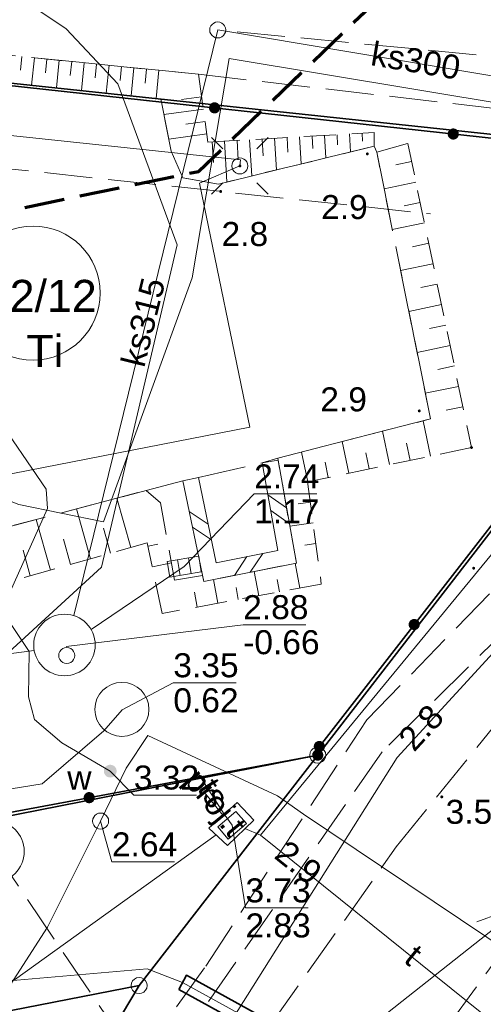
# Model space of a CAD drawing. Extents: x 5459987 to 5506369, y 5959610 to 5991660.
# Tile 29 of 51: x 5462476 to 5462490, y 5972234 to 5972264. Entities that reach past the tile are written whole.
import ezdxf
from ezdxf.enums import TextEntityAlignment as Align

# ---------------------------------------------------------------- set-up
doc = ezdxf.new("R2010")
doc.units = 0
for name, pattern in [('L_0_05', [1.75, 1.25, -0.5]), ('PRZER1-1', [1, 0.5, -0.5]), ('PRZER2-1', [1.5, 1, -0.5]), ('PRZER3-1', [2, 1.5, -0.5])]:
    doc.linetypes.add(name, pattern=pattern)
doc.layers.get('0').update_dxf_attribs({"linetype": 'CONTINUOUS'})
for name, color, linetype, lineweight in [('GEPPGD', 7, 'CONTINUOUS', 18), ('GESDZI', 7, 'CONTINUOUS', 18), ('GESDZI_O', 7, 'CONTINUOUS', 18), ('GESOZN', 7, 'CONTINUOUS', 18), ('GSLDSO', 7, 'CONTINUOUS', 18), ('GSLKOG', 7, 'CONTINUOUS', 35), ('GSPWPN', 7, 'CONTINUOUS', 13), ('GSPWPN_O', 7, 'CONTINUOUS', 13), ('GSSKOA', 7, 'CONTINUOUS', 18), ('GSSZSN', 7, 'CONTINUOUS', 18), ('GULLOB', 7, 'CONTINUOUS', 35), ('GUPELA', 7, 'CONTINUOUS', 18), ('GUPIKP', 7, 'CONTINUOUS', 18), ('GUPIWZ', 7, 'CONTINUOUS', 18), ('GUPPRZ_O', 7, 'CONTINUOUS', 18), ('GUSIKP', 7, 'CONTINUOUS', 18), ('ZAKRES', 3, 'L_0_05', 18)]:
    doc.layers.add(name, color=color, linetype=linetype, lineweight=lineweight)
for name, color, linetype, lineweight, true_color in [('GESUZY', 7, 'CONTINUOUS', 18, 0x008000), ('GESUZY_O', 7, 'CONTINUOUS', 18, 0x008000), ('GULEPR', 1, 'CONTINUOUS', 18, 0xff0000), ('GULGPR', 7, 'CONTINUOUS', 18, 0xbfbf00), ('GULKPR', 7, 'CONTINUOUS', 18, 0x803300), ('GULKPR_O', 7, 'CONTINUOUS', 18, 0x803300), ('GULTPR', 7, 'CONTINUOUS', 18, 0xff9100), ('GULTPR_O', 7, 'CONTINUOUS', 18, 0xff9100), ('GULWPR', 5, 'CONTINUOUS', 18, 0x0000ff), ('GUPKKS', 7, 'CONTINUOUS', 18, 0x803300), ('GUPKSD', 7, 'CONTINUOUS', 18, 0x803300), ('GUPWZA', 5, 'CONTINUOUS', 18, 0x0000ff), ('GUPWZA_O', 5, 'CONTINUOUS', 18, 0x0000ff)]:
    doc.layers.add(name, color=color, linetype=linetype, lineweight=lineweight, true_color=true_color)
doc.styles.add('Arial', font='arial.ttf')

# ---------------------------------------------------------------- blocks, each defined once
blk = doc.blocks.new('GSPWPN1')
blk.add_hatch(color=0).paths.add_polyline_path([(-0.045, 0), (-0.043467, -0.011647), (-0.038971, -0.0225), (-0.03182, -0.03182), (-0.0225, -0.038971), (-0.011647, -0.043467), (0, -0.045), (0.011647, -0.043467), (0.0225, -0.038971), (0.03182, -0.03182), (0.038971, -0.0225), (0.043467, -0.011647), (0.045, 0), (0.043467, 0.011647), (0.038971, 0.0225), (0.03182, 0.03182), (0.0225, 0.038971), (0.011647, 0.043467), (0, 0.045), (-0.011647, 0.043467), (-0.0225, 0.038971), (-0.03182, 0.03182), (-0.038971, 0.0225), (-0.043467, 0.011647)])
blk = doc.blocks.new('GUPIKP1_1')
at = {"color": 0}
blk.add_lwpolyline([(0, 0.25), (0.064705, 0.241481), (0.125, 0.216506), (0.176777, 0.176777), (0.216506, 0.125), (0.241481, 0.064705), (0.25, 0), (0.241481, -0.064705), (0.216506, -0.125), (0.176777, -0.176777), (0.125, -0.216506), (0.064705, -0.241481), (0, -0.25), (-0.064705, -0.241481), (-0.125, -0.216506), (-0.176777, -0.176777), (-0.216506, -0.125), (-0.241481, -0.064705), (-0.25, 0), (-0.241481, 0.064705), (-0.216506, 0.125), (-0.176777, 0.176777), (-0.125, 0.216506), (-0.064705, 0.241481)], close=True, dxfattribs=at)
blk = doc.blocks.new('GUPWZA1')
blk.add_hatch(color=0).paths.add_polyline_path([(-0.2, 0), (-0.193185, -0.051764), (-0.173205, -0.1), (-0.141421, -0.141421), (-0.1, -0.173205), (-0.051764, -0.193185), (0, -0.2), (0.051764, -0.193185), (0.1, -0.173205), (0.141421, -0.141421), (0.173205, -0.1), (0.193185, -0.051764), (0.2, 0), (0.193185, 0.051764), (0.173205, 0.1), (0.141421, 0.141421), (0.1, 0.173205), (0.051764, 0.193185), (0, 0.2), (-0.051764, 0.193185), (-0.1, 0.173205), (-0.141421, 0.141421), (-0.173205, 0.1), (-0.193185, 0.051764)])
blk = doc.blocks.new('GUPIWZ1_1')
at = {"color": 0}
blk.add_lwpolyline([(0, 0.25), (0.064705, 0.241481), (0.125, 0.216506), (0.176777, 0.176777), (0.216506, 0.125), (0.241481, 0.064705), (0.25, 0), (0.241481, -0.064705), (0.216506, -0.125), (0.176777, -0.176777), (0.125, -0.216506), (0.064705, -0.241481), (0, -0.25), (-0.064705, -0.241481), (-0.125, -0.216506), (-0.176777, -0.176777), (-0.216506, -0.125), (-0.241481, -0.064705), (-0.25, 0), (-0.241481, 0.064705), (-0.216506, 0.125), (-0.176777, 0.176777), (-0.125, 0.216506), (-0.064705, 0.241481)], close=True, dxfattribs=at)
blk = doc.blocks.new('GUPKKS1')
at = {"color": 0}
blk.add_lwpolyline([(0.5, -0.25), (-0.5, -0.25), (-0.5, 0.25), (0.5, 0.25)], close=True, dxfattribs=at)
for points in [[(-0.175, -0.25), (-0.175, 0.25)], [(0.175, -0.25), (0.175, 0.25)]]:
    blk.add_lwpolyline(points, dxfattribs=at)
blk = doc.blocks.new('GUPKSD1')
at = {"color": 0}
blk.add_lwpolyline([(0, 0.25), (0.064705, 0.241481), (0.125, 0.216506), (0.176777, 0.176777), (0.216506, 0.125), (0.241481, 0.064705), (0.25, 0), (0.241481, -0.064705), (0.216506, -0.125), (0.176777, -0.176777), (0.125, -0.216506), (0.064705, -0.241481), (0, -0.25), (-0.064705, -0.241481), (-0.125, -0.216506), (-0.176777, -0.176777), (-0.216506, -0.125), (-0.241481, -0.064705), (-0.25, 0), (-0.241481, 0.064705), (-0.216506, 0.125), (-0.176777, 0.176777), (-0.125, 0.216506), (-0.064705, 0.241481)], close=True, dxfattribs=at)
blk = doc.blocks.new('GUPIWZ1_3')
at = {"color": 0}
blk.add_lwpolyline([(0.375, -0.25), (-0.375, -0.25), (-0.375, 0.25), (0.375, 0.25)], close=True, dxfattribs=at)
blk = doc.blocks.new('GEPPGD1_1')
at = {"color": 0}
blk.add_lwpolyline([(0, 0.25), (0.077254, 0.237764), (0.146946, 0.202254), (0.202254, 0.146946), (0.237764, 0.077254), (0.25, 0), (0.237764, -0.077254), (0.202254, -0.146946), (0.146946, -0.202254), (0.077254, -0.237764), (0, -0.25), (-0.077254, -0.237764), (-0.146946, -0.202254), (-0.202254, -0.146946), (-0.237764, -0.077254), (-0.25, 0), (-0.237764, 0.077254), (-0.202254, 0.146946), (-0.146946, 0.202254), (-0.077254, 0.237764)], close=True, dxfattribs=at)
blk = doc.blocks.new('KOLO')
blk.add_hatch(color=0).paths.add_polyline_path([(-0.175, 0), (-0.169037, -0.045293), (-0.151554, -0.0875), (-0.123744, -0.123744), (-0.0875, -0.151554), (-0.045293, -0.169037), (0, -0.175), (0.045293, -0.169037), (0.0875, -0.151554), (0.123744, -0.123744), (0.151554, -0.0875), (0.169037, -0.045293), (0.175, 0), (0.169037, 0.045293), (0.151554, 0.0875), (0.123744, 0.123744), (0.0875, 0.151554), (0.045293, 0.169037), (0, 0.175), (-0.045293, 0.169037), (-0.0875, 0.151554), (-0.123744, 0.123744), (-0.151554, 0.0875), (-0.169037, 0.045293)])
blk = doc.blocks.new('GSLKOG1')
blk.add_hatch(color=0).paths.add_polyline_path([(-0.175, 0), (-0.169037, -0.045293), (-0.151554, -0.0875), (-0.123744, -0.123744), (-0.0875, -0.151554), (-0.045293, -0.169037), (0, -0.175), (0.045293, -0.169037), (0.0875, -0.151554), (0.123744, -0.123744), (0.151554, -0.0875), (0.169037, -0.045293), (0.175, 0), (0.169037, 0.045293), (0.151554, 0.0875), (0.123744, 0.123744), (0.0875, 0.151554), (0.045293, 0.169037), (0, 0.175), (-0.045293, 0.169037), (-0.0875, 0.151554), (-0.123744, 0.123744), (-0.151554, 0.0875), (-0.169037, 0.045293)])
blk = doc.blocks.new('ODTN_1')
at = {"color": 0}
for points in [[(-0.5, -0.25), (0, 0.25)], [(0, -0.25), (0.5, 0.25)]]:
    blk.add_lwpolyline(points, dxfattribs=at)
blk = doc.blocks.new('GSLDSO2')
at = {"color": 0}
blk.add_lwpolyline([(0, 0.25), (0, -0.25)], dxfattribs=at)
blk = doc.blocks.new('GUPELA1')
at = {"color": 0}
blk.add_lwpolyline([(0, 0.25), (0.064705, 0.241481), (0.125, 0.216506), (0.176777, 0.176777), (0.216506, 0.125), (0.241481, 0.064705), (0.25, 0), (0.241481, -0.064705), (0.216506, -0.125), (0.176777, -0.176777), (0.125, -0.216506), (0.064705, -0.241481), (0, -0.25), (-0.064705, -0.241481), (-0.125, -0.216506), (-0.176777, -0.176777), (-0.216506, -0.125), (-0.241481, -0.064705), (-0.25, 0), (-0.241481, 0.064705), (-0.216506, 0.125), (-0.176777, 0.176777), (-0.125, 0.216506), (-0.064705, 0.241481)], close=True, dxfattribs=at)
blk = doc.blocks.new('GUPELA2')
blk.add_hatch(color=0).paths.add_polyline_path([(-0.001087, 0.044987), (0.011881, 0.043403), (0.021281, 0.03965), (0.030065, 0.033482), (0.038133, 0.023893), (0.043117, 0.012881), (0.044986, 0.001113), (0.044323, -0.007777), (0.040557, -0.019497), (0.033417, -0.030138), (0.024849, -0.037517), (0.013788, -0.042836), (0.002013, -0.044955), (-0.00982, -0.043916), (-0.020466, -0.040077), (-0.029541, -0.033946), (-0.036867, -0.025804), (-0.04187, -0.01649), (-0.04461, -0.005909), (-0.044532, 0.006476), (-0.041285, 0.017903), (-0.034764, 0.028574), (-0.024479, 0.03776), (-0.013449, 0.042943)])
at = {"color": 0}
for points in [[(-0.883883, 0.883883), (-0.53033, 0.53033)], [(0.883883, 0.883883), (0.53033, 0.53033)], [(-0.883883, -0.883883), (-0.53033, -0.53033)], [(0.883883, -0.883883), (0.53033, -0.53033)]]:
    blk.add_lwpolyline(points, dxfattribs=at)
blk = doc.blocks.new('SUEP1')
at = {"color": 0}
blk.add_lwpolyline([(-0.75, -0.5), (0.75, 0), (-0.75, 0.5)], dxfattribs=at)

msp = doc.modelspace()

# ---------------------------------------------------------------- linework, layer by layer
at = {"layer": 'GESDZI', "color": 86, "linetype": 'Continuous', "lineweight": 35, "true_color": 0x1a7000, "elevation": 10.22}
for points in [[(5462464.9, 5972151.67), (5462472.7, 5972196.07), (5462523.12, 5972259.37), (5462564.43, 5972288.11), (5462603.85, 5972292.22), (5462653.76, 5972289.26), (5462695.34, 5972286.78), (5462700.13, 5972289.31), (5462695.37, 5972302.27), (5462663.21, 5972300.67), (5462630.84, 5972304.3), (5462587.76, 5972309.16), (5462576.53, 5972310.13), (5462554.27, 5972303.77), (5462552.44, 5972302.79), (5462514.49, 5972273.68), (5462499.09, 5972259.82), (5462484.81, 5972241.37), (5462479.23, 5972234.17), (5462464.73, 5972209.82), (5462457.45, 5972184.44), (5462453.87, 5972157.77)], [(5462360.98, 5972216.97), (5462484.81, 5972241.37), (5462499.09, 5972259.82), (5462446.58, 5972265.43), (5462440.49, 5972275.48), (5462351.94, 5972288.84)]]:
    msp.add_lwpolyline(points, dxfattribs=at)
for points in [[(5462479.74, 5972267.58), (5462462.24, 5972273.68), (5462456.65, 5972282.84), (5462449.39, 5972284.06), (5462444.19, 5972278.84), (5462440.49, 5972275.48), (5462446.58, 5972265.43), (5462499.09, 5972259.82), (5462514.49, 5972273.68), (5462501.99, 5972264.94), (5462483.95, 5972267.08)], [(5462361.56, 5972210.96), (5462432.19, 5972224.99), (5462464.99, 5972231.39), (5462479.23, 5972234.17), (5462484.81, 5972241.37), (5462360.98, 5972216.97), (5462335.22, 5972217.06), (5462276.28, 5972225.17), (5462275.47, 5972219.23), (5462312.97, 5972214.07), (5462334.8, 5972211.07)], [(5462464.99, 5972231.39), (5462471.3, 5972227.41), (5462462.69, 5972210.08), (5462459.04, 5972200.82), (5462456.12, 5972191.3), (5462453.89, 5972181.3), (5462452.51, 5972171.14), (5462452.01, 5972160.32), (5462452.32, 5972150.13), (5462455.34, 5972102.56), (5462457.87, 5972101.97), (5462453.87, 5972157.77), (5462457.45, 5972184.44), (5462464.73, 5972209.82), (5462479.23, 5972234.17)]]:
    msp.add_lwpolyline(points, close=True, dxfattribs=at)
at = {"layer": 'GESDZI_O', "color": 86, "linetype": 'Continuous', "lineweight": 5, "true_color": 0x1a7000}
msp.add_circle((5462475.92, 5972255.809), 2.094, dxfattribs=at)
at = {"layer": 'GESOZN', "color": 252, "linetype": 'Continuous', "lineweight": 18, "elevation": 10.1}
msp.add_lwpolyline([(5462359.45, 5971403.28), (5462357.42, 5971443.6), (5462353.51, 5971465.73), (5462356.74, 5971481.76), (5462360.22, 5971562.85), (5462362.46, 5971623.44), (5462362.24, 5971633.81), (5462361.78, 5971666.54), (5462364.19, 5971706.59), (5462365.27, 5971717.59), (5462366.22, 5971726.74), (5462368.44, 5971742.8), (5462377.1, 5971802.16), (5462377.21, 5971868.04), (5462377.38, 5971905.1), (5462421.07, 5971953.77), (5462459.72, 5972075.93), (5462459.45, 5972086.04), (5462458.58, 5972092.02), (5462453.87, 5972157.77), (5462457.45, 5972184.44), (5462464.73, 5972209.82), (5462479.23, 5972234.17)], dxfattribs=at)
at = {"layer": 'GESUZY', "color": 252, "linetype": 'PRZER1-1', "lineweight": 18, "elevation": 10.08}
for points in [[(5462464.9, 5972151.67), (5462472.7, 5972196.07), (5462523.12, 5972259.37), (5462564.43, 5972288.11), (5462603.85, 5972292.22), (5462642.54, 5972289.925), (5462653.76, 5972289.26), (5462695.34, 5972286.78), (5462700.13, 5972289.31), (5462695.37, 5972302.27), (5462663.21, 5972300.67), (5462644.621, 5972302.755), (5462630.84, 5972304.3), (5462587.76, 5972309.16), (5462576.53, 5972310.13), (5462554.27, 5972303.77), (5462552.44, 5972302.79), (5462514.49, 5972273.68), (5462499.09, 5972259.82), (5462484.81, 5972241.37), (5462479.23, 5972234.17), (5462464.73, 5972209.82), (5462457.45, 5972184.44), (5462453.87, 5972157.77)], [(5462351.94, 5972288.84), (5462440.49, 5972275.48), (5462446.58, 5972265.43), (5462499.09, 5972259.82), (5462484.81, 5972241.37), (5462360.98, 5972216.97)]]:
    msp.add_lwpolyline(points, dxfattribs=at)
for points in [[(5462514.49, 5972273.68), (5462512.871, 5972272.548), (5462501.99, 5972264.94), (5462483.95, 5972267.08), (5462479.74, 5972267.58), (5462462.24, 5972273.68), (5462456.65, 5972282.84), (5462449.39, 5972284.06), (5462444.19, 5972278.84), (5462440.49, 5972275.48), (5462446.58, 5972265.43), (5462499.09, 5972259.82)], [(5462361.56, 5972210.96), (5462368.36, 5972212.311), (5462385.949, 5972215.805), (5462432.19, 5972224.99), (5462464.99, 5972231.39), (5462479.23, 5972234.17), (5462484.81, 5972241.37), (5462360.98, 5972216.97), (5462335.22, 5972217.06), (5462276.28, 5972225.17), (5462275.47, 5972219.23), (5462312.97, 5972214.07), (5462334.8, 5972211.07)], [(5462464.99, 5972231.39), (5462471.3, 5972227.41), (5462462.69, 5972210.08), (5462459.04, 5972200.82), (5462456.12, 5972191.3), (5462453.89, 5972181.3), (5462453.786, 5972180.532), (5462452.51, 5972171.14), (5462452.01, 5972160.32), (5462452.32, 5972150.13), (5462455.34, 5972102.56), (5462457.87, 5972101.97), (5462453.87, 5972157.77), (5462457.45, 5972184.44), (5462464.73, 5972209.82), (5462479.23, 5972234.17)]]:
    msp.add_lwpolyline(points, close=True, dxfattribs=at)
at = {"layer": 'GSLDSO', "color": 252, "linetype": 'Continuous', "lineweight": 18, "elevation": 10.18}
for points in [[(5462480.594, 5972249.939), (5462481.25, 5972246.795), (5462484.142, 5972247.37), (5462483.57, 5972250.589)], [(5462481.083, 5972250.041), (5462481.638, 5972247.382), (5462483.564, 5972247.765), (5462483.077, 5972250.501)]]:
    msp.add_lwpolyline(points, dxfattribs=at)
at = {"layer": 'GSLKOG', "color": 252, "linetype": 'Continuous', "lineweight": 35, "elevation": 10.18}
for points in [[(5462484.86, 5972241.64), (5462495.39, 5972255.18), (5462494.23, 5972260.21), (5462446.58, 5972265.43), (5462440.4, 5972275.32)], [(5462463.163, 5972237.339), (5462484.81, 5972241.37)]]:
    msp.add_lwpolyline(points, dxfattribs=at)
at = {"layer": 'GSSKOA', "color": 252, "linetype": 'PRZER3-1', "lineweight": 18, "elevation": 10.18}
for points in [[(5462463.85, 5972334.244), (5462461.739, 5972326.531), (5462459.757, 5972317.565), (5462457.07, 5972304.717), (5462455.508, 5972296.992), (5462450.172, 5972286.173), (5462448.418, 5972277.634), (5462447.974, 5972275.607), (5462447.591, 5972274.848), (5462459.868, 5972267.749), (5462464.75, 5972264.2), (5462469.898, 5972263.763), (5462481.086, 5972262.646), (5462491.86, 5972261.4), (5462495.89, 5972261.1), (5462497.88, 5972260.48), (5462499.01, 5972259.46), (5462499.83, 5972258.19), (5462500.34, 5972257.01), (5462500.44, 5972255.97), (5462500.31, 5972254.96), (5462499.62, 5972253.4), (5462510.99, 5972264.79)], [(5462458.91, 5972169.69), (5462460.4, 5972180.4), (5462462.04, 5972187.83), (5462463.16, 5972192.22), (5462464.34, 5972195.85), (5462466.43, 5972201.53), (5462468.91, 5972207.94), (5462473.32, 5972217), (5462476.51, 5972222.96), (5462477.783, 5972224.815), (5462483.334, 5972232.939), (5462487.26, 5972238.5), (5462490.92, 5972243.02), (5462494.08, 5972246.77), (5462499.62, 5972253.4), (5462510.99, 5972264.79), (5462513.02, 5972266.39), (5462514.13, 5972266.77), (5462519.76, 5972271.67), (5462521.19, 5972272.64), (5462530.96, 5972280.47), (5462540.96, 5972287.78)], [(5462456.122, 5972236.344), (5462462.033, 5972237.536), (5462463.281, 5972237.787), (5462462.742, 5972241.28), (5462462.57, 5972243.277), (5462463.736, 5972245.029), (5462465.174, 5972245.87), (5462479.453, 5972249.642), (5462480.594, 5972249.939), (5462481.083, 5972250.041), (5462483.077, 5972250.501), (5462483.562, 5972250.648), (5462488.332, 5972251.874), (5462486.652, 5972260.211), (5462486.572, 5972260.395), (5462481.707, 5972259.215), (5462480.593, 5972259.408), (5462480.229, 5972260.245), (5462479.908, 5972261.869), (5462462.715, 5972263.709), (5462446.58, 5972265.43), (5462433.634, 5972274.353), (5462424.681, 5972275.718), (5462415.467, 5972277.078)]]:
    msp.add_lwpolyline(points, dxfattribs=at)
at = {"layer": 'GSSZSN', "color": 252, "linetype": 'PRZER2-1', "lineweight": 18, "elevation": 10.06}
msp.add_lwpolyline([(5462462.715, 5972263.709), (5462469.898, 5972263.763), (5462481.086, 5972262.646), (5462481.382, 5972260.524), (5462486.572, 5972260.823), (5462486.572, 5972260.395), (5462481.707, 5972259.215), (5462480.593, 5972259.408), (5462480.229, 5972260.245), (5462479.908, 5972261.869)], close=True, dxfattribs=at)
at = {"layer": 'GSSZSN', "color": 252, "linetype": 'Continuous', "lineweight": 18, "elevation": 10.06}
for points in [[(5462475.571, 5972263.197), (5462475.528, 5972262.77)], [(5462475.96, 5972263.158), (5462475.874, 5972262.301)], [(5462476.349, 5972263.119), (5462476.306, 5972262.689)], [(5462476.738, 5972263.08), (5462476.651, 5972262.218)], [(5462477.126, 5972263.041), (5462477.083, 5972262.609)], [(5462477.515, 5972263.003), (5462477.429, 5972262.135)], [(5462477.904, 5972262.964), (5462477.861, 5972262.528)], [(5462478.293, 5972262.925), (5462478.206, 5972262.051)], [(5462478.682, 5972262.886), (5462478.638, 5972262.448)], [(5462479.071, 5972262.847), (5462478.983, 5972261.968)], [(5462479.46, 5972262.809), (5462479.416, 5972262.368)], [(5462479.849, 5972262.77), (5462479.76, 5972261.885)], [(5462481.184, 5972261.942), (5462480.556, 5972261.855)], [(5462481.238, 5972261.555), (5462480.004, 5972261.383)], [(5462481.292, 5972261.168), (5462480.686, 5972261.084)], [(5462481.346, 5972260.781), (5462480.156, 5972260.615)], [(5462481.512, 5972260.531), (5462481.55, 5972259.884)], [(5462481.902, 5972260.554), (5462481.976, 5972259.28)], [(5462482.293, 5972260.576), (5462482.327, 5972259.975)], [(5462482.683, 5972260.599), (5462482.748, 5972259.468)], [(5462483.073, 5972260.621), (5462483.103, 5972260.091)], [(5462483.463, 5972260.644), (5462483.52, 5972259.655)], [(5462483.853, 5972260.666), (5462483.88, 5972260.207)], [(5462484.243, 5972260.689), (5462484.292, 5972259.842)], [(5462484.633, 5972260.711), (5462484.656, 5972260.323)], [(5462485.024, 5972260.734), (5462485.064, 5972260.029)], [(5462485.414, 5972260.757), (5462485.432, 5972260.44)], [(5462485.804, 5972260.779), (5462485.836, 5972260.216)], [(5462486.194, 5972260.802), (5462486.208, 5972260.556)], [(5462487.74, 5972259.915), (5462487.247, 5972259.812)], [(5462487.874, 5972259.277), (5462486.882, 5972259.069)], [(5462488.008, 5972258.638), (5462487.509, 5972258.534)], [(5462488.141, 5972258), (5462487.139, 5972257.79)], [(5462488.275, 5972257.362), (5462487.772, 5972257.256)], [(5462488.409, 5972256.723), (5462487.397, 5972256.512)], [(5462488.542, 5972256.085), (5462488.034, 5972255.979)], [(5462488.676, 5972255.447), (5462487.655, 5972255.233)], [(5462488.81, 5972254.808), (5462488.297, 5972254.701)], [(5462488.943, 5972254.17), (5462487.913, 5972253.954)], [(5462489.077, 5972253.532), (5462488.559, 5972253.423)], [(5462489.211, 5972252.893), (5462488.17, 5972252.675)], [(5462489.344, 5972252.255), (5462488.822, 5972252.146)], [(5462488.331, 5972250.713), (5462488.1, 5972251.815)], [(5462487.055, 5972250.446), (5462486.836, 5972251.49)], [(5462485.778, 5972250.178), (5462485.571, 5972251.165)], [(5462487.693, 5972250.579), (5462487.58, 5972251.116)], [(5462484.501, 5972249.911), (5462484.307, 5972250.84)], [(5462486.416, 5972250.312), (5462486.31, 5972250.82)], [(5462485.14, 5972250.044), (5462485.039, 5972250.523)], [(5462478.97, 5972247.86), (5462478.535, 5972249.4)], [(5462484.579, 5972249.271), (5462484.201, 5972249.22)], [(5462477.714, 5972247.506), (5462477.274, 5972249.066)], [(5462476.459, 5972247.152), (5462476.013, 5972248.733)], [(5462483.938, 5972248.527), (5462484.666, 5972248.624)], [(5462478.342, 5972247.683), (5462478.123, 5972248.458)], [(5462477.087, 5972247.329), (5462476.865, 5972248.114)], [(5462479.511, 5972247.895), (5462479.817, 5972247.959)], [(5462484.752, 5972247.978), (5462484.402, 5972247.931)], [(5462475.831, 5972246.974), (5462475.607, 5972247.77)], [(5462479.645, 5972247.257), (5462480.24, 5972247.381)], [(5462484.252, 5972246.59), (5462484.109, 5972247.363)], [(5462482.969, 5972246.352), (5462482.829, 5972247.109)], [(5462481.687, 5972246.115), (5462481.55, 5972246.854)], [(5462483.611, 5972246.471), (5462483.54, 5972246.854)], [(5462481.046, 5972245.996), (5462480.96, 5972246.461)], [(5462482.328, 5972246.234), (5462482.259, 5972246.608)]]:
    msp.add_lwpolyline(points, dxfattribs=at)
at = {"layer": 'GSSZSN', "color": 252, "linetype": 'PRZER2-1', "lineweight": 18, "elevation": 10.06}
msp.add_lwpolyline([(5462465.174, 5972245.87), (5462479.453, 5972249.642), (5462479.898, 5972249.25), (5462480.34, 5972246.837), (5462481.211, 5972246.982), (5462481.25, 5972246.795), (5462484.142, 5972247.37), (5462483.562, 5972250.648), (5462488.332, 5972251.874), (5462486.652, 5972260.211), (5462487.622, 5972260.48), (5462489.611, 5972250.981), (5462484.493, 5972249.909), (5462484.922, 5972246.714), (5462479.95, 5972245.794), (5462479.488, 5972248.006), (5462465.187, 5972243.972)], dxfattribs=at)
at = {"layer": 'GULEPR', "color": 1, "linetype": 'Continuous', "lineweight": 18, "true_color": 0xff0000, "elevation": 10.14}
for points in [[(5462468.83, 5972345.16), (5462464.35, 5972325.18), (5462458.51, 5972297.87), (5462455, 5972282.22), (5462453.17, 5972273.5), (5462461.11, 5972264.3), (5462467.4, 5972255.77), (5462471.26, 5972250.87), (5462475.48, 5972249.2), (5462478.12, 5972248.66), (5462480.89, 5972256.28), (5462482.04, 5972263.14), (5462493.83, 5972261.18), (5462494.56, 5972261.55), (5462504.27, 5972269.81), (5462513.85, 5972277.78), (5462522.49, 5972284.94), (5462533.64, 5972292.19), (5462543.66, 5972298.78)], [(5462468.83, 5972345.16), (5462464.35, 5972325.18), (5462458.51, 5972297.87), (5462455, 5972282.22), (5462453.17, 5972273.5), (5462461.11, 5972264.3), (5462467.4, 5972255.77), (5462471.26, 5972250.87), (5462475.48, 5972249.2), (5462478.12, 5972248.66), (5462480.89, 5972256.28), (5462482.04, 5972263.14), (5462493.83, 5972261.18), (5462494.56, 5972261.55), (5462504.27, 5972269.81), (5462513.85, 5972277.78), (5462522.49, 5972284.94), (5462533.64, 5972292.19), (5462543.66, 5972298.78)], [(5462475.16, 5972244.59), (5462478.06, 5972247.24), (5462480.42, 5972257.32), (5462478.57, 5972262.35), (5462476.95, 5972264.06), (5462467.57, 5972270.37), (5462460.93, 5972274.93), (5462459.13, 5972276.64), (5462457.27, 5972279.73), (5462456.56, 5972282.69), (5462456.66, 5972285.75), (5462461.07, 5972304.59), (5462464.49, 5972322.67), (5462468.75, 5972337.6)], [(5462475.16, 5972244.59), (5462478.06, 5972247.24), (5462480.42, 5972257.32), (5462478.57, 5972262.35), (5462476.95, 5972264.06), (5462467.57, 5972270.37), (5462460.93, 5972274.93), (5462459.13, 5972276.64), (5462457.27, 5972279.73), (5462456.56, 5972282.69), (5462456.66, 5972285.75), (5462461.07, 5972304.59), (5462464.49, 5972322.67), (5462468.75, 5972337.6)], [(5462471.06, 5972220.73), (5462522.195, 5972261.149), (5462564.25, 5972287.859), (5462603.754, 5972291.955), (5462636.144, 5972287.306), (5462663.052, 5972286.896), (5462691.01, 5972286.76)], [(5462471.06, 5972220.73), (5462522.195, 5972261.149), (5462564.25, 5972287.859), (5462603.754, 5972291.955), (5462636.144, 5972287.306), (5462663.052, 5972286.896), (5462691.01, 5972286.76)], [(5462465.25, 5972233.02), (5462474.31, 5972233.11), (5462481.61, 5972232.26), (5462487.29, 5972241.3), (5462492.7, 5972247.2), (5462494.37, 5972249.05), (5462494.72, 5972249.19), (5462498.25, 5972253.15), (5462501.3, 5972256.35), (5462510.41, 5972264.88), (5462518.73, 5972256.61), (5462522.11, 5972261.03)], [(5462465.25, 5972233.02), (5462474.31, 5972233.11), (5462481.61, 5972232.26), (5462487.29, 5972241.3), (5462492.7, 5972247.2), (5462494.37, 5972249.05), (5462494.72, 5972249.19), (5462498.25, 5972253.15), (5462501.3, 5972256.35), (5462510.41, 5972264.88), (5462518.73, 5972256.61), (5462522.11, 5972261.03)], [(5462450.91, 5972262.31), (5462454.27, 5972262.95), (5462482.4, 5972259.97), (5462482.38, 5972259.78), (5462481.12, 5972259.24), (5462482.69, 5972251.62), (5462461.01, 5972247.38), (5462462.57, 5972240.18)], [(5462450.91, 5972262.31), (5462454.27, 5972262.95), (5462482.4, 5972259.97), (5462482.38, 5972259.78), (5462481.12, 5972259.24), (5462482.69, 5972251.62), (5462461.01, 5972247.38), (5462462.57, 5972240.18)], [(5462448.56, 5972227.63), (5462448.89, 5972228.44), (5462451.68, 5972229.11), (5462452.65, 5972232.86), (5462453.03, 5972233.43), (5462467.41, 5972234.65), (5462469.84, 5972235.54), (5462470.61, 5972236.25), (5462476.37, 5972249.08), (5462476.33, 5972249.68), (5462473.05, 5972254.47), (5462471.75, 5972255), (5462471.73, 5972255.149)], [(5462448.56, 5972227.63), (5462448.89, 5972228.44), (5462451.68, 5972229.11), (5462452.65, 5972232.86), (5462453.03, 5972233.43), (5462467.41, 5972234.65), (5462469.84, 5972235.54), (5462470.61, 5972236.25), (5462476.37, 5972249.08), (5462476.33, 5972249.68), (5462473.05, 5972254.47), (5462471.75, 5972255), (5462471.73, 5972255.149)]]:
    msp.add_lwpolyline(points, dxfattribs=at)
at = {"layer": 'GULEPR', "color": 1, "linetype": 'PRZER3-1', "lineweight": 18, "true_color": 0xff0000, "elevation": 10.14}
msp.add_lwpolyline([(5462454.373, 5972167.626), (5462455.534, 5972178.575), (5462457.895, 5972189.661), (5462460.053, 5972196.993), (5462459.361, 5972198.326), (5462461.87, 5972205.551), (5462469.133, 5972221.104), (5462472.009, 5972224.524), (5462473.402, 5972223.756), (5462481.312, 5972234.779), (5462486.343, 5972242.471), (5462494.904, 5972251.272), (5462509.216, 5972264.885), (5462517.055, 5972271.922), (5462517.498, 5972271.605), (5462525.042, 5972278.674), (5462532.62, 5972285.192), (5462539.846, 5972290.62), (5462551.924, 5972296.859), (5462557.517, 5972300.218), (5462567.129, 5972303.658)], dxfattribs=at)
msp.add_lwpolyline([(5462454.373, 5972167.626), (5462455.534, 5972178.575), (5462457.895, 5972189.661), (5462460.053, 5972196.993), (5462459.361, 5972198.326), (5462461.87, 5972205.551), (5462469.133, 5972221.104), (5462472.009, 5972224.524), (5462473.402, 5972223.756), (5462481.312, 5972234.779), (5462486.343, 5972242.471), (5462494.904, 5972251.272), (5462509.216, 5972264.885), (5462517.055, 5972271.922), (5462517.498, 5972271.605), (5462525.042, 5972278.674), (5462532.62, 5972285.192), (5462539.846, 5972290.62), (5462551.924, 5972296.859), (5462557.517, 5972300.218), (5462567.129, 5972303.658)], dxfattribs=at)
at = {"layer": 'GULGPR', "color": 52, "linetype": 'Continuous', "lineweight": 18, "true_color": 0xbfbf00, "elevation": 10.14}
msp.add_lwpolyline([(5462469.14, 5972233.96), (5462475.17, 5972234.32), (5462479.48, 5972234.69), (5462480.59, 5972234.27), (5462489.61, 5972229.3), (5462490.79, 5972227.89), (5462494.95, 5972225.36), (5462495.48, 5972225.4), (5462496.52, 5972226.96), (5462498.27, 5972229.84), (5462500.26, 5972232.48), (5462502.46, 5972235.12), (5462507.49, 5972241.01), (5462511.51, 5972246.22), (5462514.18, 5972249.43), (5462516.47, 5972252.08), (5462520.67, 5972256.64), (5462521.31, 5972257.098)], dxfattribs=at)
at = {"layer": 'GULKPR', "linetype": 'Continuous', "lineweight": 18, "elevation": 10.14}
for points in [[(5462477.188, 5972245.73), (5462481.686, 5972264.028)], [(5462481.686, 5972264.028), (5462494.03, 5972261.956)], [(5462480.64, 5972247.26), (5462477.738, 5972245.294)], [(5462473.33, 5972244.3), (5462475.955, 5972244.634)]]:
    msp.add_lwpolyline(points, dxfattribs=at)
at = {"layer": 'GULKPR', "linetype": 'PRZER3-1', "lineweight": 18, "elevation": 10.14}
for points in [[(5462482.289, 5972263.97), (5462511.754, 5972261.151)], [(5462454.398, 5972261.908), (5462488.334, 5972258.283)], [(5462501.494, 5972250.334), (5462488.382, 5972232.219)], [(5462481.074, 5972228.995), (5462474.703, 5972238.388)]]:
    msp.add_lwpolyline(points, dxfattribs=at)
at = {"layer": 'GULLOB', "color": 52, "linetype": 'Continuous', "lineweight": 35, "true_color": 0xbfbf00, "elevation": 10.12}
msp.add_lwpolyline([(5462480.469, 5972234.051), (5462489.489, 5972229.081), (5462489.731, 5972229.519), (5462480.711, 5972234.489)], close=True, dxfattribs=at)
at = {"layer": 'GULTPR', "color": 30, "linetype": 'Continuous', "lineweight": 18, "true_color": 0xff9100, "elevation": 10.14}
for points in [[(5462500.647, 5972263.275), (5462498.71, 5972257.94), (5462483.02, 5972238.87)], [(5462500.647, 5972263.275), (5462498.71, 5972257.94), (5462483.02, 5972238.87)], [(5462482.134, 5972239.178), (5462481.89, 5972239.53), (5462481.1, 5972240.76)], [(5462482.134, 5972239.178), (5462481.89, 5972239.53), (5462481.1, 5972240.76)], [(5462482.533, 5972239.073), (5462483.02, 5972238.87)], [(5462482.533, 5972239.073), (5462483.02, 5972238.87)], [(5462436.718, 5972226.813), (5462475.34, 5972234.35), (5462481.633, 5972238.882)], [(5462436.718, 5972226.813), (5462475.34, 5972234.35), (5462481.633, 5972238.882)], [(5462483.02, 5972238.87), (5462492.49, 5972231.26)], [(5462483.02, 5972238.87), (5462492.49, 5972231.26)]]:
    msp.add_lwpolyline(points, dxfattribs=at)
at = {"layer": 'GULTPR', "color": 30, "linetype": 'PRZER3-1', "lineweight": 18, "true_color": 0xff9100, "elevation": 10.14}
msp.add_lwpolyline([(5462481.85, 5972239.49), (5462481.27, 5972240.2)], dxfattribs=at)
msp.add_lwpolyline([(5462481.85, 5972239.49), (5462481.27, 5972240.2)], dxfattribs=at)
at = {"layer": 'GULWPR', "color": 5, "linetype": 'PRZER3-1', "lineweight": 18, "true_color": 0x0000ff, "elevation": 10.14}
msp.add_lwpolyline([(5462704.964, 5972286.685), (5462681.772, 5972268.693), (5462660.5, 5972284.189), (5462661.373, 5972304.064), (5462604.648, 5972307.864), (5462591.32, 5972307.433), (5462570.184, 5972303.208), (5462558.069, 5972299.308), (5462540.383, 5972289.778), (5462532.787, 5972284.385), (5462516.827, 5972270.077), (5462495.218, 5972249.749), (5462486.817, 5972241.469), (5462470.899, 5972218.569), (5462465.333, 5972207.57), (5462456.754, 5972177.398), (5462455.253, 5972162.811)], dxfattribs=at)
at = {"layer": 'GULWPR', "color": 5, "linetype": 'Continuous', "lineweight": 18, "true_color": 0x0000ff, "elevation": 10.14}
for points in [[(5462603.86, 5972294.31), (5462591.95, 5972294.48), (5462571.78, 5972293.31), (5462563.24, 5972290.97), (5462555.34, 5972287.34), (5462534.81, 5972274.06), (5462522.33, 5972266.2), (5462514.54, 5972258.78), (5462503.76, 5972247.07), (5462500.55, 5972243.78), (5462492.53, 5972234.05), (5462484.37, 5972239.52), (5462483.55, 5972240.1), (5462479.5, 5972241.98), (5462478.83, 5972240.96), (5462478.03, 5972239.31)], [(5462447.83, 5972287.18), (5462457.22, 5972273.19), (5462465.78, 5972259.66), (5462475.8, 5972244.61)], [(5462478.33, 5972240.87), (5462476.82, 5972241.75), (5462475.96, 5972242.48), (5462475.78, 5972243.19), (5462475.8, 5972244.61)], [(5462478.7, 5972242.78), (5462478.13, 5972242.13), (5462476.2, 5972240.47), (5462463.22, 5972238.38)], [(5462478.03, 5972239.31), (5462476.37, 5972235.99), (5462471.38, 5972228.25), (5462468.51, 5972225.12)]]:
    msp.add_lwpolyline(points, dxfattribs=at)
at = {"layer": 'GUPPRZ_O', "color": 36, "linetype": 'Continuous', "lineweight": 13, "true_color": 0x803300, "elevation": 10.8, "flags": 128}
for points in [[(5462480.64, 5972247.26), (5462482.825, 5972249.533), (5462484.785, 5972249.533)], [(5462476.95, 5972244.76), (5462482.481, 5972245.445), (5462484.441, 5972245.445)]]:
    msp.add_lwpolyline(points, dxfattribs=at)
at = {"layer": 'GUPPRZ_O', "color": 5, "linetype": 'Continuous', "lineweight": 13, "true_color": 0x0000ff, "elevation": 10.8, "flags": 128}
for points in [[(5462478.7, 5972242.78), (5462480.3, 5972243.631), (5462482.26, 5972243.631)], [(5462478.33, 5972240.87), (5462479.066, 5972240.122), (5462481.026, 5972240.122)], [(5462478.03, 5972239.31), (5462478.381, 5972238.033), (5462480.341, 5972238.033)]]:
    msp.add_lwpolyline(points, dxfattribs=at)
at = {"layer": 'GUPPRZ_O', "color": 30, "linetype": 'Continuous', "lineweight": 13, "true_color": 0xff9100, "elevation": 10.8, "flags": 128}
msp.add_lwpolyline([(5462482.134, 5972239.178), (5462482.552, 5972236.596), (5462484.512, 5972236.596)], dxfattribs=at)
at = {"layer": 'GUSIKP', "color": 36, "linetype": 'Continuous', "lineweight": 18, "true_color": 0x803300, "elevation": 10.14}
for points in [[(5462476.901, 5972243.85, -1), (5462476.901, 5972245.774, -1)], [(5462474.673, 5972237.388, -1), (5462474.673, 5972239.331, -1)]]:
    msp.add_lwpolyline(points, format="xyb", close=True, dxfattribs=at)
at = {"layer": 'GUSIKP', "color": 5, "linetype": 'Continuous', "lineweight": 18, "true_color": 0x0000ff, "elevation": 10.14}
msp.add_lwpolyline([(5462478.694, 5972241.954, -1), (5462478.694, 5972243.642, -1)], format="xyb", close=True, dxfattribs=at)
at = {"layer": 'GUSIKP', "color": 30, "linetype": 'Continuous', "lineweight": 18, "true_color": 0xff9100, "elevation": 10.14}
msp.add_lwpolyline([(5462481.41, 5972239.09), (5462482.29, 5972239.89), (5462482.81, 5972239.34), (5462481.99, 5972238.55)], close=True, dxfattribs=at)
at = {"layer": 'ZAKRES', "color": 252, "lineweight": 70, "flags": 128}
msp.add_lwpolyline([(5462543.8, 5972311.19), (5462511.46, 5972288.78), (5462481.09, 5972259.6), (5462422.01, 5972247.35), (5462418.13, 5972209.64), (5462389.82, 5972163.08), (5462367.15, 5972078.93), (5462475.94, 5972049.63), (5462481.47, 5972081.94), (5462475.95, 5972139.11), (5462481.03, 5972188.17), (5462517.69, 5972229.73), (5462568.77, 5972278.32)], close=True, dxfattribs=at)

# ---------------------------------------------------------------- block references
at = {"layer": 'GEPPGD', "color": 86, "linetype": 'Continuous', "lineweight": 18, "true_color": 0x1a7000}
for p in [(5462484.81, 5972241.37, 10.24), (5462479.23, 5972234.17, 10.24)]:
    msp.add_blockref('GEPPGD1_1', p, dxfattribs=at)
at = {"layer": 'GSLDSO', "color": 252, "linetype": 'Continuous', "lineweight": 18}
for name, p, rotation in [('GSLDSO2', (5462483.324, 5972250.545, 10.18), 100.0910571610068), ('GSLDSO2', (5462480.838, 5972249.99, 10.18), 281.7881831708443), ('ODTN_1', (5462483.588, 5972249.056, 10.18), 100.0910571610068), ('ODTN_1', (5462483.588, 5972249.056, 10.18), 100.0910571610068), ('ODTN_1', (5462481.141, 5972248.539, 10.18), 281.7881831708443), ('ODTN_1', (5462481.141, 5972248.539, 10.18), 281.7881831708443), ('ODTN_1', (5462482.649, 5972247.328, 10.18), 11.25223268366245), ('ODTN_1', (5462482.649, 5972247.328, 10.18), 11.25223268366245)]:
    msp.add_blockref(name, p, dxfattribs=dict(at, rotation=rotation))
at = {"layer": 'GSLKOG', "color": 252, "linetype": 'Continuous', "lineweight": 35}
for name, p, rotation in [('KOLO', (5462481.588, 5972261.595, 10.18), 173.7482459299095), ('KOLO', (5462481.588, 5972261.595, 10.18), 173.7482459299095), ('KOLO', (5462489.043, 5972260.778, 10.18), 173.7482459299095), ('KOLO', (5462489.043, 5972260.778, 10.18), 173.7482459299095), ('KOLO', (5462487.823, 5972245.45, 10.18), 52.1279460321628), ('KOLO', (5462487.823, 5972245.45, 10.18), 52.1279460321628), ('GSLKOG1', (5462484.86, 5972241.64, 10.18), 52.12794603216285), ('GSLKOG1', (5462484.81, 5972241.37, 10.18), 10.54852411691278), ('KOLO', (5462477.673, 5972240.041, 10.18), 10.54852411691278), ('KOLO', (5462477.673, 5972240.041, 10.18), 10.54852411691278)]:
    msp.add_blockref(name, p, dxfattribs=dict(at, rotation=rotation))
at = {"layer": 'GSPWPN', "color": 252, "linetype": 'Continuous', "lineweight": 13}
for p in [(5462486.357, 5972260.157, 10.08), (5462481.78, 5972258.982, 10.08), (5462487.98, 5972252.126, 10.08), (5462489.611, 5972250.981, 10.08), (5462489.68, 5972247.21, 10.08), (5462488.684, 5972240.065, 10.08)]:
    msp.add_blockref('GSPWPN1', p, dxfattribs=at)
at = {"layer": 'GULEPR', "color": 1, "linetype": 'Continuous', "lineweight": 18, "true_color": 0xff0000, "rotation": 38.32367702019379}
msp.add_blockref('SUEP1', (5462490.673, 5972236.233, 10.14), dxfattribs=at)
at = {"layer": 'GUPELA', "color": 252, "linetype": 'Continuous', "lineweight": 18}
for name in ['GUPELA2', 'GUPELA1']:
    msp.add_blockref(name, (5462482.38, 5972259.78, 10.16), dxfattribs=at)
at = {"layer": 'GUPIKP', "color": 252, "linetype": 'Continuous', "lineweight": 18}
msp.add_blockref('GUPIKP1_1', (5462478.03, 5972239.31, 10.16), dxfattribs=at)
at = {"layer": 'GUPIWZ', "color": 252, "linetype": 'Continuous', "lineweight": 18}
msp.add_blockref('GUPIWZ1_1', (5462476.97, 5972244.48, 10.18), dxfattribs=at)
at = {"layer": 'GUPIWZ', "color": 252, "linetype": 'Continuous', "lineweight": 18, "rotation": 40.53399349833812}
msp.add_blockref('GUPIWZ1_3', (5462482.134, 5972239.178, 10.18), dxfattribs=at)
at = {"layer": 'GUPKKS', "color": 252, "linetype": 'Continuous', "lineweight": 18, "rotation": 9.467998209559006}
msp.add_blockref('GUPKKS1', (5462480.64, 5972247.26, 10.16), dxfattribs=at)
at = {"layer": 'GUPKSD', "linetype": 'Continuous', "lineweight": 18}
msp.add_blockref('GUPKSD1', (5462481.686, 5972264.028, 10.16), dxfattribs=at)
at = {"layer": 'GUPWZA', "color": 5, "linetype": 'Continuous', "lineweight": 18, "true_color": 0x0000ff, "rotation": 148.3271510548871}
msp.add_blockref('GUPWZA1', (5462478.33, 5972240.87, 10.16), dxfattribs=at)

# ---------------------------------------------------------------- texts
at = {"layer": 'GESDZI_O', "color": 86, "linetype": 'Continuous', "lineweight": 0, "true_color": 0x1a7000, "style": 'Arial'}
msp.add_text('192/12', height=1, dxfattribs=at).set_placement((5462475.772, 5972255.22, 10.8), align=Align.CENTER)
at = {"layer": 'GESUZY_O', "color": 252, "linetype": 'Continuous', "lineweight": 0, "style": 'Arial'}
msp.add_text('Ti', height=1, dxfattribs=at).set_placement((5462476.288, 5972253.5, 10.8), align=Align.CENTER)
at = {"layer": 'GSPWPN_O', "color": 252, "linetype": 'Continuous', "lineweight": 0, "style": 'Arial'}
for s, p in [('2.9', (5462484.916, 5972258.12, 10.8)), ('2.8', (5462481.805, 5972257.278, 10.8)), ('2.9', (5462484.89, 5972252.112, 10.8)), ('3.5', (5462488.803, 5972239.223, 10.8))]:
    msp.add_text(s, height=0.75, dxfattribs=at).set_placement(p)
at = {"layer": 'GULKPR_O', "color": 36, "linetype": 'Continuous', "lineweight": 0, "true_color": 0x803300, "style": 'Arial'}
for s, rotation, p in [('ks300', 350.4731, (5462487.81, 5972262.703, 10.8)), ('ks315', 76.1897, (5462479.722, 5972254.809, 10.8))]:
    msp.add_text(s, height=0.75, rotation=rotation, dxfattribs=at).set_placement(p, align=Align.CENTER)
at = {"layer": 'GULTPR_O', "color": 30, "linetype": 'Continuous', "lineweight": 0, "true_color": 0xff9100, "style": 'Arial'}
for s, rotation, p in [('proj.t', 309.2455, (5462481.333, 5972239.659, 10.8)), ('ts', 302.7117, (5462481.248, 5972239.986, 10.8)), ('t', 321.215, (5462487.571, 5972234.836, 10.8))]:
    msp.add_text(s, height=0.75, rotation=rotation, dxfattribs=at).set_placement(p, align=Align.CENTER)
at = {"layer": 'GUPPRZ_O', "color": 36, "linetype": 'Continuous', "lineweight": 0, "true_color": 0x803300, "style": 'Arial'}
for s, p in [('2.74', (5462482.825, 5972249.705, 10.8)), ('1.17', (5462482.825, 5972248.61, 10.8)), ('2.88', (5462482.481, 5972245.618, 10.8)), ('-0.66', (5462482.481, 5972244.523, 10.8))]:
    msp.add_text(s, height=0.75, rotation=360, dxfattribs=at).set_placement(p)
at = {"layer": 'GUPPRZ_O', "color": 5, "linetype": 'Continuous', "lineweight": 0, "true_color": 0x0000ff, "style": 'Arial'}
for s, p in [('3.35', (5462480.3, 5972243.803, 10.8)), ('0.62', (5462480.3, 5972242.708, 10.8)), ('3.32', (5462479.066, 5972240.295, 10.8)), ('2.64', (5462478.381, 5972238.206, 10.8))]:
    msp.add_text(s, height=0.75, rotation=360, dxfattribs=at).set_placement(p)
at = {"layer": 'GUPPRZ_O', "color": 1, "linetype": 'Continuous', "lineweight": 0, "true_color": 0xff0000, "style": 'Arial'}
msp.add_text('2.8', height=0.75, rotation=47.4808, dxfattribs=at).set_placement((5462487.819, 5972241.443, 10.8))
at = {"layer": 'GUPPRZ_O', "color": 30, "linetype": 'Continuous', "lineweight": 0, "true_color": 0xff9100, "style": 'Arial'}
for s, rotation, p in [('2.9', 321.215, (5462483.411, 5972238.179, 10.8)), ('3.73', 360, (5462482.552, 5972236.768, 10.8)), ('2.83', 360, (5462482.552, 5972235.673, 10.8))]:
    msp.add_text(s, height=0.75, rotation=rotation, dxfattribs=at).set_placement(p)
at = {"layer": 'GUPWZA_O', "color": 5, "linetype": 'Continuous', "lineweight": 0, "true_color": 0x0000ff, "style": 'Arial'}
msp.add_text('w', height=0.75, dxfattribs=at).set_placement((5462477.745, 5972240.287, 10.8), align=Align.RIGHT)

doc.saveas('drawing.dxf')
